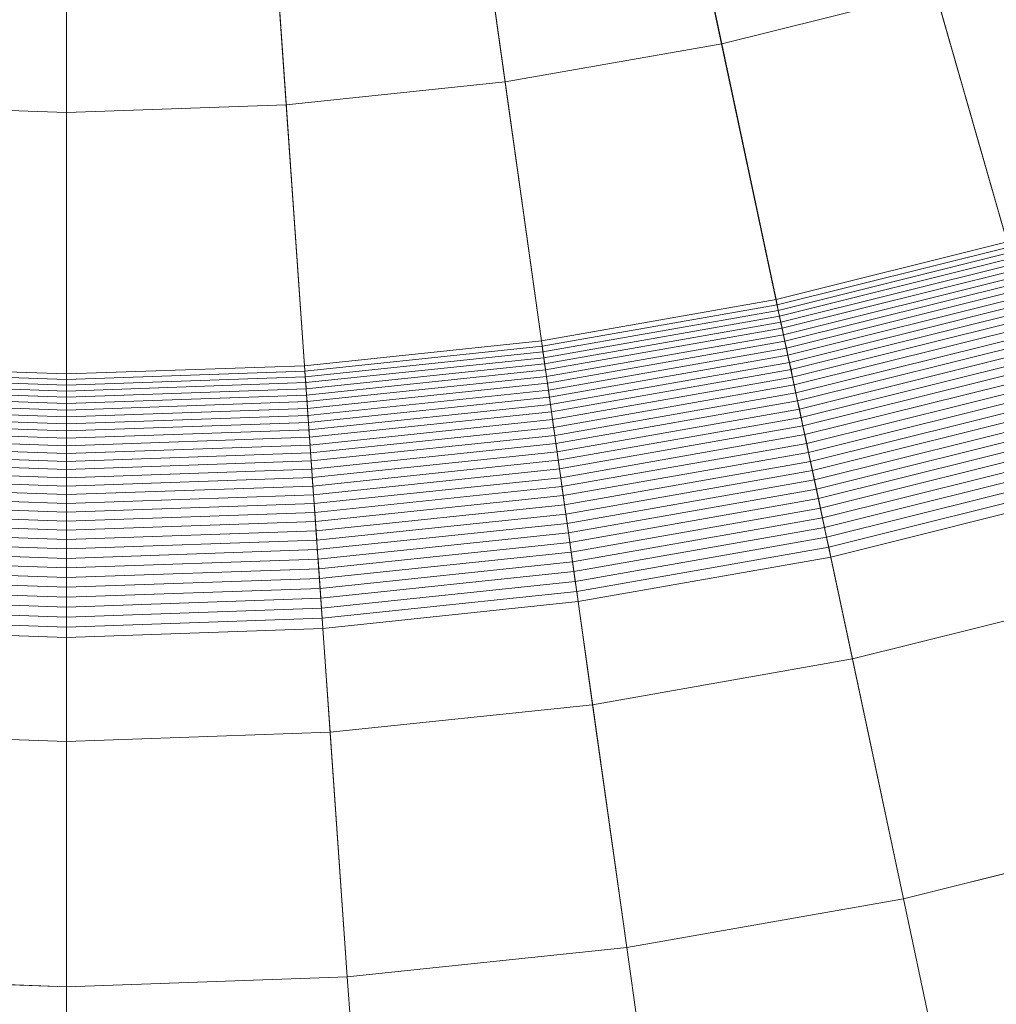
# Model space of a CAD drawing. Header units: millimetres. Extents: x -219 to 220, y -220 to 220.
# Tile 51 of 146: x 0 to 12, y -51 to -39. Entities that reach past the tile are written whole.
import ezdxf

# ---------------------------------------------------------------- set-up
doc = ezdxf.new("R2010")
doc.units = ezdxf.units.MM
doc.layers.add('LUCIDO_1', color=1, linetype='Continuous', lineweight=20, true_color=0xff0000)
doc.layers.add('Nessuna', color=7, linetype='Continuous', lineweight=9)

# ---------------------------------------------------------------- blocks, each defined once
blk = doc.blocks.new('Group-1')
at = {"layer": 'Nessuna', "color": 7, "linetype": 'Continuous', "lineweight": 9, "transparency": 33554687}
for points in [[(11.418, -38.492, -97.712), (8.709, -39.167, -97.712), (5.174, -22.539, -97.712), (6.732, -22.15, -97.712)], [(8.709, -39.167, -97.712), (5.959, -39.652, -97.712), (3.593, -22.817, -97.712), (5.174, -22.539, -97.712)], [(5.959, -39.652, -97.712), (3.183, -39.944, -97.712), (1.997, -22.985, -97.712), (3.593, -22.817, -97.712)], [(0.392, -40.041, -97.712), (-2.398, -39.944, -97.712), (-1.212, -22.985, -97.712), (0.392, -23.041, -97.712)], [(3.183, -39.944, -97.712), (0.392, -40.041, -97.712), (0.392, -23.041, -97.712), (1.997, -22.985, -97.712)], [(13.566, -36.234, -70.282), (11.009, -37.065, -70.282), (14.477, -49.162, -69.262), (17.87, -48.059, -69.262)], [(11.009, -37.065, -70.282), (8.4, -37.715, -70.282), (11.017, -50.024, -69.262), (14.477, -49.162, -69.262)], [(15.209, -40.749, -92.208), (12.333, -41.683, -92.208), (11.418, -38.492, -97.712), (14.073, -37.629, -97.712)], [(8.4, -37.715, -70.282), (5.753, -38.182, -70.282), (7.504, -50.644, -69.262), (11.017, -50.024, -69.262)], [(5.753, -38.182, -70.282), (3.079, -38.463, -70.282), (3.957, -51.017, -69.262), (7.504, -50.644, -69.262)], [(0.392, -38.557, -70.282), (-2.294, -38.463, -70.282), (-3.172, -51.017, -69.262), (0.392, -51.141, -69.262)], [(3.079, -38.463, -70.282), (0.392, -38.557, -70.282), (0.392, -51.141, -69.262), (3.957, -51.017, -69.262)], [(12.333, -41.683, -92.208), (9.399, -42.415, -92.208), (8.709, -39.167, -97.712), (11.418, -38.492, -97.712)], [(9.399, -42.415, -92.208), (6.421, -42.94, -92.208), (5.959, -39.652, -97.712), (8.709, -39.167, -97.712)], [(6.421, -42.94, -92.208), (3.414, -43.256, -92.208), (3.183, -39.944, -97.712), (5.959, -39.652, -97.712)], [(0.392, -43.361, -92.208), (-2.63, -43.256, -92.208), (-2.398, -39.944, -97.712), (0.392, -40.041, -97.712)], [(3.414, -43.256, -92.208), (0.392, -43.361, -92.208), (0.392, -40.041, -97.712), (3.183, -39.944, -97.712)], [(12.352, -41.75, -92.096), (9.413, -42.482, -92.096), (9.399, -42.415, -92.208), (12.333, -41.683, -92.208)], [(12.372, -41.819, -91.987), (9.428, -42.553, -91.987), (9.413, -42.482, -92.096), (12.352, -41.75, -92.096)], [(12.393, -41.891, -91.879), (9.444, -42.626, -91.879), (9.428, -42.553, -91.987), (12.372, -41.819, -91.987)], [(12.414, -41.966, -91.773), (9.46, -42.702, -91.773), (9.444, -42.626, -91.879), (12.393, -41.891, -91.879)], [(12.436, -42.043, -91.67), (9.477, -42.781, -91.67), (9.46, -42.702, -91.773), (12.414, -41.966, -91.773)], [(12.459, -42.123, -91.568), (9.494, -42.862, -91.568), (9.477, -42.781, -91.67), (12.436, -42.043, -91.67)], [(12.483, -42.205, -91.469), (9.512, -42.946, -91.469), (9.494, -42.862, -91.568), (12.459, -42.123, -91.568)], [(12.507, -42.29, -91.372), (9.53, -43.033, -91.372), (9.512, -42.946, -91.469), (12.483, -42.205, -91.469)], [(12.532, -42.378, -91.278), (9.549, -43.121, -91.278), (9.53, -43.033, -91.372), (12.507, -42.29, -91.372)], [(12.558, -42.467, -91.186), (9.569, -43.213, -91.186), (9.549, -43.121, -91.278), (12.532, -42.378, -91.278)], [(9.413, -42.482, -92.096), (6.431, -43.008, -92.096), (6.421, -42.94, -92.208), (9.399, -42.415, -92.208)], [(9.428, -42.553, -91.987), (6.441, -43.08, -91.987), (6.431, -43.008, -92.096), (9.413, -42.482, -92.096)], [(12.584, -42.559, -91.096), (9.589, -43.306, -91.096), (9.569, -43.213, -91.186), (12.558, -42.467, -91.186)], [(9.444, -42.626, -91.879), (6.451, -43.154, -91.879), (6.441, -43.08, -91.987), (9.428, -42.553, -91.987)], [(9.46, -42.702, -91.773), (6.462, -43.231, -91.773), (6.451, -43.154, -91.879), (9.444, -42.626, -91.879)], [(12.611, -42.654, -91.009), (9.609, -43.402, -91.009), (9.589, -43.306, -91.096), (12.584, -42.559, -91.096)], [(9.477, -42.781, -91.67), (6.473, -43.31, -91.67), (6.462, -43.231, -91.773), (9.46, -42.702, -91.773)], [(12.639, -42.75, -90.924), (9.63, -43.5, -90.924), (9.609, -43.402, -91.009), (12.611, -42.654, -91.009)], [(12.667, -42.849, -90.843), (9.651, -43.601, -90.843), (9.63, -43.5, -90.924), (12.639, -42.75, -90.924)], [(9.494, -42.862, -91.568), (6.485, -43.393, -91.568), (6.473, -43.31, -91.67), (9.477, -42.781, -91.67)], [(9.512, -42.946, -91.469), (6.497, -43.478, -91.469), (6.485, -43.393, -91.568), (9.494, -42.862, -91.568)], [(12.696, -42.949, -90.764), (9.673, -43.703, -90.764), (9.651, -43.601, -90.843), (12.667, -42.849, -90.843)], [(6.431, -43.008, -92.096), (3.419, -43.325, -92.096), (3.414, -43.256, -92.208), (6.421, -42.94, -92.208)], [(6.441, -43.08, -91.987), (3.424, -43.397, -91.987), (3.419, -43.325, -92.096), (6.431, -43.008, -92.096)], [(9.53, -43.033, -91.372), (6.509, -43.565, -91.372), (6.497, -43.478, -91.469), (9.512, -42.946, -91.469)], [(12.725, -43.052, -90.687), (9.695, -43.807, -90.687), (9.673, -43.703, -90.764), (12.696, -42.949, -90.764)], [(6.451, -43.154, -91.879), (3.429, -43.471, -91.879), (3.424, -43.397, -91.987), (6.441, -43.08, -91.987)], [(9.549, -43.121, -91.278), (6.522, -43.655, -91.278), (6.509, -43.565, -91.372), (9.53, -43.033, -91.372)], [(9.569, -43.213, -91.186), (6.535, -43.748, -91.186), (6.522, -43.655, -91.278), (9.549, -43.121, -91.278)], [(12.755, -43.156, -90.614), (9.718, -43.913, -90.614), (9.695, -43.807, -90.687), (12.725, -43.052, -90.687)], [(0.392, -43.43, -92.096), (-2.634, -43.325, -92.096), (-2.63, -43.256, -92.208), (0.392, -43.361, -92.208)], [(3.419, -43.325, -92.096), (0.392, -43.43, -92.096), (0.392, -43.361, -92.208), (3.414, -43.256, -92.208)], [(6.462, -43.231, -91.773), (3.435, -43.549, -91.773), (3.429, -43.471, -91.879), (6.451, -43.154, -91.879)], [(6.473, -43.31, -91.67), (3.44, -43.629, -91.67), (3.435, -43.549, -91.773), (6.462, -43.231, -91.773)], [(9.589, -43.306, -91.096), (6.548, -43.842, -91.096), (6.535, -43.748, -91.186), (9.569, -43.213, -91.186)], [(12.786, -43.262, -90.543), (9.741, -44.021, -90.543), (9.718, -43.913, -90.614), (12.755, -43.156, -90.614)], [(0.392, -43.502, -91.987), (-2.639, -43.397, -91.987), (-2.634, -43.325, -92.096), (0.392, -43.43, -92.096)], [(3.424, -43.397, -91.987), (0.392, -43.502, -91.987), (0.392, -43.43, -92.096), (3.419, -43.325, -92.096)], [(6.485, -43.393, -91.568), (3.446, -43.712, -91.568), (3.44, -43.629, -91.67), (6.473, -43.31, -91.67)], [(9.609, -43.402, -91.009), (6.562, -43.94, -91.009), (6.548, -43.842, -91.096), (9.589, -43.306, -91.096)], [(12.817, -43.37, -90.475), (9.764, -44.131, -90.475), (9.741, -44.021, -90.543), (12.786, -43.262, -90.543)], [(12.848, -43.48, -90.41), (9.788, -44.243, -90.41), (9.764, -44.131, -90.475), (12.817, -43.37, -90.475)], [(0.392, -43.655, -91.773), (-2.65, -43.549, -91.773), (-2.645, -43.471, -91.879), (0.392, -43.577, -91.879)], [(0.392, -43.577, -91.879), (-2.645, -43.471, -91.879), (-2.639, -43.397, -91.987), (0.392, -43.502, -91.987)], [(3.429, -43.471, -91.879), (0.392, -43.577, -91.879), (0.392, -43.502, -91.987), (3.424, -43.397, -91.987)], [(3.435, -43.549, -91.773), (0.392, -43.655, -91.773), (0.392, -43.577, -91.879), (3.429, -43.471, -91.879)], [(6.497, -43.478, -91.469), (3.452, -43.798, -91.469), (3.446, -43.712, -91.568), (6.485, -43.393, -91.568)], [(6.509, -43.565, -91.372), (3.458, -43.886, -91.372), (3.452, -43.798, -91.469), (6.497, -43.478, -91.469)], [(9.63, -43.5, -90.924), (6.576, -44.039, -90.924), (6.562, -43.94, -91.009), (9.609, -43.402, -91.009)], [(9.651, -43.601, -90.843), (6.59, -44.14, -90.843), (6.576, -44.039, -90.924), (9.63, -43.5, -90.924)], [(12.88, -43.591, -90.349), (9.812, -44.356, -90.349), (9.788, -44.243, -90.41), (12.848, -43.48, -90.41)], [(0.392, -43.819, -91.568), (-2.661, -43.712, -91.568), (-2.656, -43.629, -91.67), (0.392, -43.736, -91.67)], [(0.392, -43.736, -91.67), (-2.656, -43.629, -91.67), (-2.65, -43.549, -91.773), (0.392, -43.655, -91.773)], [(3.44, -43.629, -91.67), (0.392, -43.736, -91.67), (0.392, -43.655, -91.773), (3.435, -43.549, -91.773)], [(3.446, -43.712, -91.568), (0.392, -43.819, -91.568), (0.392, -43.736, -91.67), (3.44, -43.629, -91.67)], [(6.522, -43.655, -91.278), (3.465, -43.977, -91.278), (3.458, -43.886, -91.372), (6.509, -43.565, -91.372)], [(9.673, -43.703, -90.764), (6.605, -44.244, -90.764), (6.59, -44.14, -90.843), (9.651, -43.601, -90.843)], [(12.912, -43.704, -90.29), (9.836, -44.471, -90.29), (9.812, -44.356, -90.349), (12.88, -43.591, -90.349)], [(0.392, -43.905, -91.469), (-2.667, -43.798, -91.469), (-2.661, -43.712, -91.568), (0.392, -43.819, -91.568)], [(3.452, -43.798, -91.469), (0.392, -43.905, -91.469), (0.392, -43.819, -91.568), (3.446, -43.712, -91.568)], [(6.535, -43.748, -91.186), (3.471, -44.07, -91.186), (3.465, -43.977, -91.278), (6.522, -43.655, -91.278)], [(6.548, -43.842, -91.096), (3.478, -44.165, -91.096), (3.471, -44.07, -91.186), (6.535, -43.748, -91.186)], [(9.695, -43.807, -90.687), (6.619, -44.349, -90.687), (6.605, -44.244, -90.764), (9.673, -43.703, -90.764)], [(12.945, -43.818, -90.234), (9.861, -44.587, -90.234), (9.836, -44.471, -90.29), (12.912, -43.704, -90.29)], [(0.392, -43.993, -91.372), (-2.674, -43.886, -91.372), (-2.667, -43.798, -91.469), (0.392, -43.905, -91.469)], [(3.458, -43.886, -91.372), (0.392, -43.993, -91.372), (0.392, -43.905, -91.469), (3.452, -43.798, -91.469)], [(6.562, -43.94, -91.009), (3.485, -44.263, -91.009), (3.478, -44.165, -91.096), (6.548, -43.842, -91.096)], [(9.718, -43.913, -90.614), (6.635, -44.457, -90.614), (6.619, -44.349, -90.687), (9.695, -43.807, -90.687)], [(12.978, -43.933, -90.182), (9.886, -44.704, -90.182), (9.861, -44.587, -90.234), (12.945, -43.818, -90.234)], [(0.392, -44.177, -91.186), (-2.686, -44.07, -91.186), (-2.68, -43.977, -91.278), (0.392, -44.084, -91.278)], [(0.392, -44.084, -91.278), (-2.68, -43.977, -91.278), (-2.674, -43.886, -91.372), (0.392, -43.993, -91.372)], [(3.465, -43.977, -91.278), (0.392, -44.084, -91.278), (0.392, -43.993, -91.372), (3.458, -43.886, -91.372)], [(3.471, -44.07, -91.186), (0.392, -44.177, -91.186), (0.392, -44.084, -91.278), (3.465, -43.977, -91.278)], [(6.576, -44.039, -90.924), (3.492, -44.363, -90.924), (3.485, -44.263, -91.009), (6.562, -43.94, -91.009)], [(9.741, -44.021, -90.543), (6.65, -44.566, -90.543), (6.635, -44.457, -90.614), (9.718, -43.913, -90.614)], [(13.012, -44.05, -90.133), (9.911, -44.823, -90.133), (9.886, -44.704, -90.182), (12.978, -43.933, -90.182)], [(0.392, -44.273, -91.096), (-2.693, -44.165, -91.096), (-2.686, -44.07, -91.186), (0.392, -44.177, -91.186)], [(3.478, -44.165, -91.096), (0.392, -44.273, -91.096), (0.392, -44.177, -91.186), (3.471, -44.07, -91.186)], [(6.59, -44.14, -90.843), (3.499, -44.465, -90.843), (3.492, -44.363, -90.924), (6.576, -44.039, -90.924)], [(9.764, -44.131, -90.475), (6.666, -44.678, -90.475), (6.65, -44.566, -90.543), (9.741, -44.021, -90.543)], [(9.788, -44.243, -90.41), (6.681, -44.79, -90.41), (6.666, -44.678, -90.475), (9.764, -44.131, -90.475)], [(13.046, -44.168, -90.086), (9.937, -44.943, -90.086), (9.911, -44.823, -90.133), (13.012, -44.05, -90.133)], [(0.392, -44.371, -91.009), (-2.7, -44.263, -91.009), (-2.693, -44.165, -91.096), (0.392, -44.273, -91.096)], [(3.485, -44.263, -91.009), (0.392, -44.371, -91.009), (0.392, -44.273, -91.096), (3.478, -44.165, -91.096)], [(6.605, -44.244, -90.764), (3.506, -44.57, -90.764), (3.499, -44.465, -90.843), (6.59, -44.14, -90.843)], [(6.619, -44.349, -90.687), (3.513, -44.676, -90.687), (3.506, -44.57, -90.764), (6.605, -44.244, -90.764)], [(9.812, -44.356, -90.349), (6.698, -44.905, -90.349), (6.681, -44.79, -90.41), (9.788, -44.243, -90.41)], [(13.08, -44.287, -90.044), (9.962, -45.064, -90.044), (9.937, -44.943, -90.086), (13.046, -44.168, -90.086)], [(0.392, -44.574, -90.843), (-2.714, -44.465, -90.843), (-2.707, -44.363, -90.924), (0.392, -44.471, -90.924)], [(0.392, -44.471, -90.924), (-2.707, -44.363, -90.924), (-2.7, -44.263, -91.009), (0.392, -44.371, -91.009)], [(3.492, -44.363, -90.924), (0.392, -44.471, -90.924), (0.392, -44.371, -91.009), (3.485, -44.263, -91.009)], [(3.499, -44.465, -90.843), (0.392, -44.574, -90.843), (0.392, -44.471, -90.924), (3.492, -44.363, -90.924)], [(6.635, -44.457, -90.614), (3.521, -44.784, -90.614), (3.513, -44.676, -90.687), (6.619, -44.349, -90.687)], [(9.836, -44.471, -90.29), (6.714, -45.021, -90.29), (6.698, -44.905, -90.349), (9.812, -44.356, -90.349)], [(13.114, -44.407, -90.004), (9.988, -45.187, -90.004), (9.962, -45.064, -90.044), (13.08, -44.287, -90.044)], [(0.392, -44.678, -90.764), (-2.721, -44.57, -90.764), (-2.714, -44.465, -90.843), (0.392, -44.574, -90.843)], [(3.506, -44.57, -90.764), (0.392, -44.678, -90.764), (0.392, -44.574, -90.843), (3.499, -44.465, -90.843)], [(6.65, -44.566, -90.543), (3.529, -44.894, -90.543), (3.521, -44.784, -90.614), (6.635, -44.457, -90.614)], [(9.861, -44.587, -90.234), (6.73, -45.139, -90.234), (6.714, -45.021, -90.29), (9.836, -44.471, -90.29)], [(13.149, -44.529, -89.968), (10.015, -45.31, -89.968), (9.988, -45.187, -90.004), (13.114, -44.407, -90.004)], [(0.392, -44.785, -90.687), (-2.729, -44.676, -90.687), (-2.721, -44.57, -90.764), (0.392, -44.678, -90.764)], [(3.513, -44.676, -90.687), (0.392, -44.785, -90.687), (0.392, -44.678, -90.764), (3.506, -44.57, -90.764)], [(6.666, -44.678, -90.475), (3.537, -45.006, -90.475), (3.529, -44.894, -90.543), (6.65, -44.566, -90.543)], [(9.886, -44.704, -90.182), (6.747, -45.258, -90.182), (6.73, -45.139, -90.234), (9.861, -44.587, -90.234)], [(13.184, -44.651, -89.935), (10.041, -45.434, -89.935), (10.015, -45.31, -89.968), (13.149, -44.529, -89.968)], [(0.392, -44.893, -90.614), (-2.736, -44.784, -90.614), (-2.729, -44.676, -90.687), (0.392, -44.785, -90.687)], [(3.521, -44.784, -90.614), (0.392, -44.893, -90.614), (0.392, -44.785, -90.687), (3.513, -44.676, -90.687)], [(6.681, -44.79, -90.41), (3.545, -45.12, -90.41), (3.537, -45.006, -90.475), (6.666, -44.678, -90.475)], [(9.911, -44.823, -90.133), (6.764, -45.378, -90.133), (6.747, -45.258, -90.182), (9.886, -44.704, -90.182)], [(13.219, -44.773, -89.905), (10.067, -45.559, -89.905), (10.041, -45.434, -89.935), (13.184, -44.651, -89.935)], [(0.392, -45.004, -90.543), (-2.744, -44.894, -90.543), (-2.736, -44.784, -90.614), (0.392, -44.893, -90.614)], [(3.529, -44.894, -90.543), (0.392, -45.004, -90.543), (0.392, -44.893, -90.614), (3.521, -44.784, -90.614)], [(6.698, -44.905, -90.349), (3.553, -45.236, -90.349), (3.545, -45.12, -90.41), (6.681, -44.79, -90.41)], [(9.937, -44.943, -90.086), (6.781, -45.5, -90.086), (6.764, -45.378, -90.133), (9.911, -44.823, -90.133)], [(13.254, -44.897, -89.879), (10.094, -45.685, -89.879), (10.067, -45.559, -89.905), (13.219, -44.773, -89.905)], [(0.392, -45.23, -90.41), (-2.76, -45.12, -90.41), (-2.752, -45.006, -90.475), (0.392, -45.116, -90.475)], [(0.392, -45.116, -90.475), (-2.752, -45.006, -90.475), (-2.744, -44.894, -90.543), (0.392, -45.004, -90.543)], [(3.537, -45.006, -90.475), (0.392, -45.116, -90.475), (0.392, -45.004, -90.543), (3.529, -44.894, -90.543)], [(3.545, -45.12, -90.41), (0.392, -45.23, -90.41), (0.392, -45.116, -90.475), (3.537, -45.006, -90.475)], [(6.714, -45.021, -90.29), (3.561, -45.353, -90.29), (3.553, -45.236, -90.349), (6.698, -44.905, -90.349)], [(9.962, -45.064, -90.044), (6.798, -45.622, -90.044), (6.781, -45.5, -90.086), (9.937, -44.943, -90.086)], [(13.619, -46.169, -89.626), (10.369, -46.979, -89.626), (10.094, -45.685, -89.879), (13.254, -44.897, -89.879)], [(0.392, -45.346, -90.349), (-2.768, -45.236, -90.349), (-2.76, -45.12, -90.41), (0.392, -45.23, -90.41)], [(3.553, -45.236, -90.349), (0.392, -45.346, -90.349), (0.392, -45.23, -90.41), (3.545, -45.12, -90.41)], [(6.73, -45.139, -90.234), (3.569, -45.471, -90.234), (3.561, -45.353, -90.29), (6.714, -45.021, -90.29)], [(9.988, -45.187, -90.004), (6.816, -45.746, -90.004), (6.798, -45.622, -90.044), (9.962, -45.064, -90.044)], [(0.392, -45.463, -90.29), (-2.776, -45.353, -90.29), (-2.768, -45.236, -90.349), (0.392, -45.346, -90.349)], [(3.561, -45.353, -90.29), (0.392, -45.463, -90.29), (0.392, -45.346, -90.349), (3.553, -45.236, -90.349)], [(6.747, -45.258, -90.182), (3.577, -45.591, -90.182), (3.569, -45.471, -90.234), (6.73, -45.139, -90.234)], [(6.764, -45.378, -90.133), (3.586, -45.712, -90.133), (3.577, -45.591, -90.182), (6.747, -45.258, -90.182)], [(10.015, -45.31, -89.968), (6.833, -45.871, -89.968), (6.816, -45.746, -90.004), (9.988, -45.187, -90.004)], [(0.392, -45.582, -90.234), (-2.784, -45.471, -90.234), (-2.776, -45.353, -90.29), (0.392, -45.463, -90.29)], [(3.569, -45.471, -90.234), (0.392, -45.582, -90.234), (0.392, -45.463, -90.29), (3.561, -45.353, -90.29)], [(6.781, -45.5, -90.086), (3.595, -45.835, -90.086), (3.586, -45.712, -90.133), (6.764, -45.378, -90.133)], [(10.041, -45.434, -89.935), (6.851, -45.997, -89.935), (6.833, -45.871, -89.968), (10.015, -45.31, -89.968)], [(0.392, -45.702, -90.182), (-2.793, -45.591, -90.182), (-2.784, -45.471, -90.234), (0.392, -45.582, -90.234)], [(3.577, -45.591, -90.182), (0.392, -45.702, -90.182), (0.392, -45.582, -90.234), (3.569, -45.471, -90.234)], [(6.798, -45.622, -90.044), (3.603, -45.958, -90.044), (3.595, -45.835, -90.086), (6.781, -45.5, -90.086)], [(10.067, -45.559, -89.905), (6.869, -46.123, -89.905), (6.851, -45.997, -89.935), (10.041, -45.434, -89.935)], [(0.392, -45.824, -90.133), (-2.801, -45.712, -90.133), (-2.793, -45.591, -90.182), (0.392, -45.702, -90.182)], [(3.586, -45.712, -90.133), (0.392, -45.824, -90.133), (0.392, -45.702, -90.182), (3.577, -45.591, -90.182)], [(6.816, -45.746, -90.004), (3.612, -46.083, -90.004), (3.603, -45.958, -90.044), (6.798, -45.622, -90.044)], [(10.094, -45.685, -89.879), (6.887, -46.25, -89.879), (6.869, -46.123, -89.905), (10.067, -45.559, -89.905)], [(0.392, -45.946, -90.086), (-2.81, -45.835, -90.086), (-2.801, -45.712, -90.133), (0.392, -45.824, -90.133)], [(3.595, -45.835, -90.086), (0.392, -45.946, -90.086), (0.392, -45.824, -90.133), (3.586, -45.712, -90.133)], [(6.833, -45.871, -89.968), (3.621, -46.209, -89.968), (3.612, -46.083, -90.004), (6.816, -45.746, -90.004)], [(10.369, -46.979, -89.626), (7.071, -47.561, -89.626), (6.887, -46.25, -89.879), (10.094, -45.685, -89.879)], [(0.392, -46.07, -90.044), (-2.819, -45.958, -90.044), (-2.81, -45.835, -90.086), (0.392, -45.946, -90.086)], [(3.603, -45.958, -90.044), (0.392, -46.07, -90.044), (0.392, -45.946, -90.086), (3.595, -45.835, -90.086)], [(6.851, -45.997, -89.935), (3.63, -46.335, -89.935), (3.621, -46.209, -89.968), (6.833, -45.871, -89.968)], [(0.392, -46.195, -90.004), (-2.827, -46.083, -90.004), (-2.819, -45.958, -90.044), (0.392, -46.07, -90.044)], [(3.612, -46.083, -90.004), (0.392, -46.195, -90.004), (0.392, -46.07, -90.044), (3.603, -45.958, -90.044)], [(6.869, -46.123, -89.905), (3.638, -46.463, -89.905), (3.63, -46.335, -89.935), (6.851, -45.997, -89.935)], [(0.392, -46.321, -89.968), (-2.836, -46.209, -89.968), (-2.827, -46.083, -90.004), (0.392, -46.195, -90.004)], [(3.621, -46.209, -89.968), (0.392, -46.321, -89.968), (0.392, -46.195, -90.004), (3.612, -46.083, -90.004)], [(6.887, -46.25, -89.879), (3.647, -46.591, -89.879), (3.638, -46.463, -89.905), (6.869, -46.123, -89.905)], [(0.392, -46.448, -89.935), (-2.845, -46.335, -89.935), (-2.836, -46.209, -89.968), (0.392, -46.321, -89.968)], [(3.63, -46.335, -89.935), (0.392, -46.448, -89.935), (0.392, -46.321, -89.968), (3.621, -46.209, -89.968)], [(7.071, -47.561, -89.626), (3.74, -47.911, -89.626), (3.647, -46.591, -89.879), (6.887, -46.25, -89.879)], [(14.477, -49.162, -89.301), (11.017, -50.024, -89.301), (10.369, -46.979, -89.626), (13.619, -46.169, -89.626)], [(0.392, -46.576, -89.905), (-2.854, -46.463, -89.905), (-2.845, -46.335, -89.935), (0.392, -46.448, -89.935)], [(3.638, -46.463, -89.905), (0.392, -46.576, -89.905), (0.392, -46.448, -89.935), (3.63, -46.335, -89.935)], [(0.392, -46.705, -89.879), (-2.863, -46.591, -89.879), (-2.854, -46.463, -89.905), (0.392, -46.576, -89.905)], [(3.647, -46.591, -89.879), (0.392, -46.705, -89.879), (0.392, -46.576, -89.905), (3.638, -46.463, -89.905)], [(0.392, -48.028, -89.626), (-2.955, -47.911, -89.626), (-2.863, -46.591, -89.879), (0.392, -46.705, -89.879)], [(3.74, -47.911, -89.626), (0.392, -48.028, -89.626), (0.392, -46.705, -89.879), (3.647, -46.591, -89.879)], [(11.017, -50.024, -89.301), (7.504, -50.644, -89.301), (7.071, -47.561, -89.626), (10.369, -46.979, -89.626)], [(7.504, -50.644, -89.301), (3.957, -51.017, -89.301), (3.74, -47.911, -89.626), (7.071, -47.561, -89.626)], [(0.392, -51.141, -89.301), (-3.172, -51.017, -89.301), (-2.955, -47.911, -89.626), (0.392, -48.028, -89.626)], [(3.957, -51.017, -89.301), (0.392, -51.141, -89.301), (0.392, -48.028, -89.626), (3.74, -47.911, -89.626)], [(14.477, -49.162, -69.262), (11.017, -50.024, -69.262), (39.05, -181.909, -60.875), (51.642, -178.77, -60.875)], [(55.862, -193.487, -79.962), (42.233, -196.885, -79.962), (11.017, -50.024, -89.301), (14.477, -49.162, -89.301)], [(11.017, -50.024, -69.262), (7.504, -50.644, -69.262), (26.269, -184.163, -60.875), (39.05, -181.909, -60.875)], [(42.233, -196.885, -79.962), (28.4, -199.324, -79.962), (7.504, -50.644, -89.301), (11.017, -50.024, -89.301)], [(7.504, -50.644, -69.262), (3.957, -51.017, -69.262), (13.362, -185.519, -60.875), (26.269, -184.163, -60.875)], [(28.4, -199.324, -79.962), (14.43, -200.793, -79.962), (3.957, -51.017, -89.301), (7.504, -50.644, -89.301)], [(0.392, -201.283, -79.962), (-13.646, -200.793, -79.962), (-3.172, -51.017, -89.301), (0.392, -51.141, -89.301)], [(0.392, -51.141, -69.262), (-3.172, -51.017, -69.262), (-12.578, -185.519, -60.875), (0.392, -185.972, -60.875)], [(3.957, -51.017, -69.262), (0.392, -51.141, -69.262), (0.392, -185.972, -60.875), (13.362, -185.519, -60.875)], [(14.43, -200.793, -79.962), (0.392, -201.283, -79.962), (0.392, -51.141, -89.301), (3.957, -51.017, -89.301)]]:
    blk.add_3dface(points, dxfattribs=at)

msp = doc.modelspace()

# ---------------------------------------------------------------- block references
at = {"layer": 'LUCIDO_1', "color": 7, "transparency": 33554687}
msp.add_blockref('Group-1', (0, 0), dxfattribs=at)

doc.saveas('drawing.dxf')
